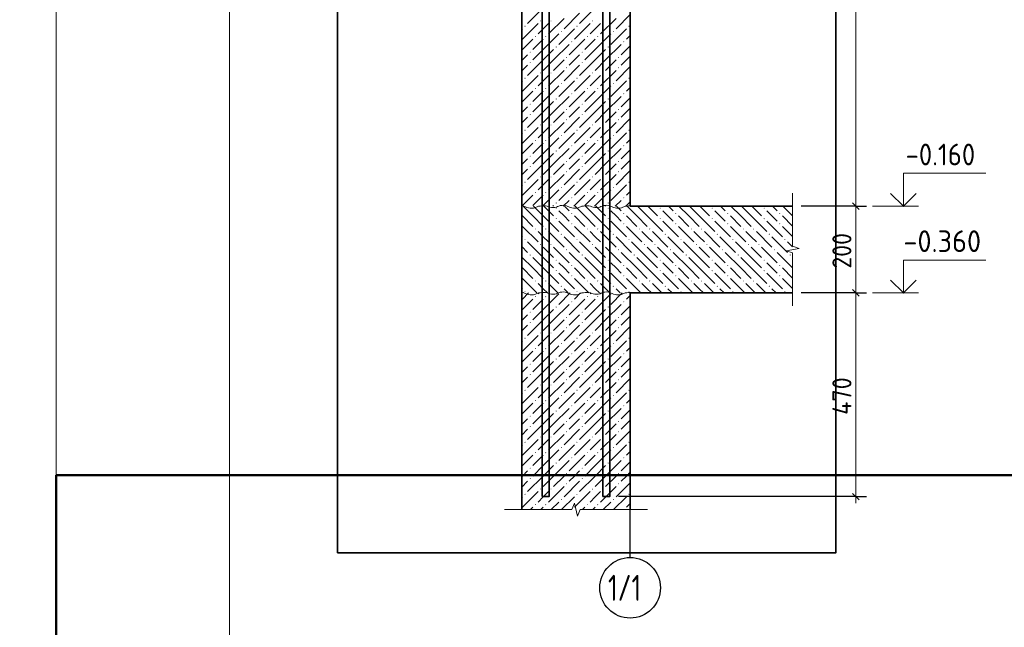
# Model space of a CAD drawing. Header units: millimetres. Extents: x 0 to 42000, y 0 to 29700.
# Tile 4 of 6: x 20580 to 31943, y 15342 to 22352. Entities that reach past the tile are written whole.
import ezdxf

# ---------------------------------------------------------------- set-up
doc = ezdxf.new("R2010")
doc.units = ezdxf.units.MM
doc.linetypes.add('______2', pattern=[270, 200, -70])
doc.linetypes.add('______5', pattern=[1100, 800, -100, 100, -100])
for name, color, linetype, lineweight in [('Standard', 7, 'Continuous', 25), ('Выпуски арматуры Г-обр.', 52, 'Continuous', 25), ('ЖБ Перекрытие верхний уровень', 7, '______2', 25), ('ЖБ Пилон', 7, 'Continuous', 35), ('ЖБ Стена верхний уровень', 7, 'Continuous', 35), ('Размерная линия_ общее', 7, 'Continuous', 13)]:
    doc.layers.add(name, color=color, linetype=linetype, lineweight=lineweight)
doc.layers.add('Оси', color=7, linetype='______5')
doc.styles.add('ISOCPEUR', font='txt')

msp = doc.modelspace()

# ---------------------------------------------------------------- hatches: boundary and pattern name
at = {"layer": 'ЖБ Перекрытие верхний уровень', "linetype": 'Continuous', "lineweight": 18, "transparency": 33554687}
for points in [[(26765, 20178), (26772, 20184), (26778, 20178), (26772, 20171)], [(26945, 20118), (26952, 20124), (26958, 20118), (26952, 20111)], [(27365, 20178), (27372, 20184), (27378, 20178), (27372, 20171)], [(27545, 20118), (27552, 20124), (27558, 20118), (27552, 20111)], [(27965, 20178), (27972, 20184), (27978, 20178), (27972, 20171)], [(28145, 20118), (28152, 20124), (28158, 20118), (28152, 20111)], [(28565, 20178), (28572, 20184), (28578, 20178), (28572, 20171)], [(28745, 20118), (28752, 20124), (28758, 20118), (28752, 20111)], [(29165, 20178), (29172, 20184), (29178, 20178), (29172, 20171)], [(29345, 20118), (29352, 20124), (29358, 20118), (29352, 20111)], [(26765, 20058), (26772, 20064), (26778, 20058), (26772, 20051)], [(26945, 19998), (26952, 20004), (26958, 19998), (26952, 19991)], [(27365, 20058), (27372, 20064), (27378, 20058), (27372, 20051)], [(27545, 19998), (27552, 20004), (27558, 19998), (27552, 19991)], [(27965, 20058), (27972, 20064), (27978, 20058), (27972, 20051)], [(28145, 19998), (28152, 20004), (28158, 19998), (28152, 19991)], [(28565, 20058), (28572, 20064), (28578, 20058), (28572, 20051)], [(28745, 19998), (28752, 20004), (28758, 19998), (28752, 19991)], [(29165, 20058), (29172, 20064), (29178, 20058), (29172, 20051)], [(29345, 19998), (29352, 20004), (29358, 19998), (29352, 19991)], [(26525, 19938), (26532, 19944), (26538, 19938), (26532, 19931)], [(26645, 19938), (26652, 19944), (26658, 19938), (26652, 19931)], [(27125, 19938), (27132, 19944), (27138, 19938), (27132, 19931)], [(27245, 19938), (27252, 19944), (27258, 19938), (27252, 19931)], [(27725, 19938), (27732, 19944), (27738, 19938), (27732, 19931)], [(27845, 19938), (27852, 19944), (27858, 19938), (27852, 19931)], [(28325, 19938), (28332, 19944), (28338, 19938), (28332, 19931)], [(28445, 19938), (28452, 19944), (28458, 19938), (28452, 19931)], [(28925, 19938), (28932, 19944), (28938, 19938), (28932, 19931)], [(29045, 19938), (29052, 19944), (29058, 19938), (29052, 19931)], [(26405, 19818), (26412, 19824), (26418, 19818), (26412, 19811)], [(26825, 19878), (26832, 19884), (26838, 19878), (26832, 19871)], [(27005, 19818), (27012, 19824), (27018, 19818), (27012, 19811)], [(27425, 19878), (27432, 19884), (27438, 19878), (27432, 19871)], [(27605, 19818), (27612, 19824), (27618, 19818), (27612, 19811)], [(28025, 19878), (28032, 19884), (28038, 19878), (28032, 19871)], [(28205, 19818), (28212, 19824), (28218, 19818), (28212, 19811)], [(28625, 19878), (28632, 19884), (28638, 19878), (28632, 19871)], [(28805, 19818), (28812, 19824), (28818, 19818), (28812, 19811)], [(29225, 19878), (29232, 19884), (29238, 19878), (29232, 19871)], [(29405, 19818), (29412, 19824), (29418, 19818), (29412, 19811)], [(26585, 19758), (26592, 19764), (26598, 19758), (26592, 19751)], [(26705, 19758), (26712, 19764), (26718, 19758), (26712, 19751)], [(26885, 19698), (26892, 19704), (26898, 19698), (26892, 19691)], [(27185, 19758), (27192, 19764), (27198, 19758), (27192, 19751)], [(27305, 19758), (27312, 19764), (27318, 19758), (27312, 19751)], [(27485, 19698), (27492, 19704), (27498, 19698), (27492, 19691)], [(27785, 19758), (27792, 19764), (27798, 19758), (27792, 19751)], [(27905, 19758), (27912, 19764), (27918, 19758), (27912, 19751)], [(28085, 19698), (28092, 19704), (28098, 19698), (28092, 19691)], [(28385, 19758), (28392, 19764), (28398, 19758), (28392, 19751)], [(28505, 19758), (28512, 19764), (28518, 19758), (28512, 19751)], [(28685, 19698), (28692, 19704), (28698, 19698), (28692, 19691)], [(28985, 19758), (28992, 19764), (28998, 19758), (28992, 19751)], [(29105, 19758), (29112, 19764), (29118, 19758), (29112, 19751)], [(29285, 19698), (29292, 19704), (29298, 19698), (29292, 19691)], [(26465, 19638), (26472, 19644), (26478, 19638), (26472, 19631)], [(26765, 19578), (26772, 19584), (26778, 19578), (26772, 19571)], [(27065, 19638), (27072, 19644), (27078, 19638), (27072, 19631)], [(27365, 19578), (27372, 19584), (27378, 19578), (27372, 19571)], [(27665, 19638), (27672, 19644), (27678, 19638), (27672, 19631)], [(27965, 19578), (27972, 19584), (27978, 19578), (27972, 19571)], [(28265, 19638), (28272, 19644), (28278, 19638), (28272, 19631)], [(28565, 19578), (28572, 19584), (28578, 19578), (28572, 19571)], [(28865, 19638), (28872, 19644), (28878, 19638), (28872, 19631)], [(29165, 19578), (29172, 19584), (29178, 19578), (29172, 19571)], [(29465, 19638), (29472, 19644), (29478, 19638), (29472, 19631)], [(26765, 19458), (26772, 19464), (26778, 19458), (26772, 19451)], [(26945, 19518), (26952, 19524), (26958, 19518), (26952, 19511)], [(27365, 19458), (27372, 19464), (27378, 19458), (27372, 19451)], [(27545, 19518), (27552, 19524), (27558, 19518), (27552, 19511)], [(27965, 19458), (27972, 19464), (27978, 19458), (27972, 19451)], [(28145, 19518), (28152, 19524), (28158, 19518), (28152, 19511)], [(28565, 19458), (28572, 19464), (28578, 19458), (28572, 19451)], [(28745, 19518), (28752, 19524), (28758, 19518), (28752, 19511)], [(29165, 19458), (29172, 19464), (29178, 19458), (29172, 19451)], [(29345, 19518), (29352, 19524), (29358, 19518), (29352, 19511)], [(26525, 19338), (26532, 19344), (26538, 19338), (26532, 19331)], [(26645, 19338), (26652, 19344), (26658, 19338), (26652, 19331)], [(26945, 19398), (26952, 19404), (26958, 19398), (26952, 19391)], [(27125, 19338), (27132, 19344), (27138, 19338), (27132, 19331)], [(27245, 19338), (27252, 19344), (27258, 19338), (27252, 19331)], [(27545, 19398), (27552, 19404), (27558, 19398), (27552, 19391)], [(27725, 19338), (27732, 19344), (27738, 19338), (27732, 19331)], [(27845, 19338), (27852, 19344), (27858, 19338), (27852, 19331)], [(28145, 19398), (28152, 19404), (28158, 19398), (28152, 19391)], [(28325, 19338), (28332, 19344), (28338, 19338), (28332, 19331)], [(28445, 19338), (28452, 19344), (28458, 19338), (28452, 19331)], [(28745, 19398), (28752, 19404), (28758, 19398), (28752, 19391)], [(28925, 19338), (28932, 19344), (28938, 19338), (28932, 19331)], [(29045, 19338), (29052, 19344), (29058, 19338), (29052, 19331)], [(29345, 19398), (29352, 19404), (29358, 19398), (29352, 19391)], [(26405, 19218), (26412, 19224), (26418, 19218), (26412, 19211)], [(26825, 19278), (26832, 19284), (26838, 19278), (26832, 19271)], [(27005, 19218), (27012, 19224), (27018, 19218), (27012, 19211)], [(27425, 19278), (27432, 19284), (27438, 19278), (27432, 19271)], [(27605, 19218), (27612, 19224), (27618, 19218), (27612, 19211)], [(28025, 19278), (28032, 19284), (28038, 19278), (28032, 19271)], [(28205, 19218), (28212, 19224), (28218, 19218), (28212, 19211)], [(28625, 19278), (28632, 19284), (28638, 19278), (28632, 19271)], [(28805, 19218), (28812, 19224), (28818, 19218), (28812, 19211)], [(29225, 19278), (29232, 19284), (29238, 19278), (29232, 19271)], [(29405, 19218), (29412, 19224), (29418, 19218), (29412, 19211)]]:
    msp.add_hatch(color=7, dxfattribs=at).paths.add_polyline_path(points, flags=16)
at = {"layer": 'ЖБ Пилон', "linetype": 'Continuous', "lineweight": 18, "transparency": 33554687}
for points in [[(26405, 22278), (26412, 22284), (26418, 22278), (26412, 22271)], [(26585, 22338), (26592, 22344), (26598, 22338), (26592, 22331)], [(26705, 22338), (26712, 22344), (26718, 22338), (26712, 22331)], [(27005, 22278), (27012, 22284), (27018, 22278), (27012, 22271)], [(27185, 22338), (27192, 22344), (27198, 22338), (27192, 22331)], [(27305, 22338), (27312, 22344), (27318, 22338), (27312, 22331)], [(27605, 22278), (27612, 22284), (27618, 22278), (27612, 22271)], [(26525, 22158), (26532, 22164), (26538, 22158), (26532, 22151)], [(26645, 22158), (26652, 22164), (26658, 22158), (26652, 22151)], [(26825, 22218), (26832, 22224), (26838, 22218), (26832, 22211)], [(27125, 22158), (27132, 22164), (27138, 22158), (27132, 22151)], [(27245, 22158), (27252, 22164), (27258, 22158), (27252, 22151)], [(27425, 22218), (27432, 22224), (27438, 22218), (27432, 22211)], [(26945, 22098), (26952, 22104), (26958, 22098), (26952, 22091)], [(27545, 22098), (27552, 22104), (27558, 22098), (27552, 22091)], [(26465, 21978), (26472, 21984), (26478, 21978), (26472, 21971)], [(26765, 22038), (26772, 22044), (26778, 22038), (26772, 22031)], [(27065, 21978), (27072, 21984), (27078, 21978), (27072, 21971)], [(27365, 22038), (27372, 22044), (27378, 22038), (27372, 22031)], [(26465, 21858), (26472, 21864), (26478, 21858), (26472, 21851)], [(26885, 21918), (26892, 21924), (26898, 21918), (26892, 21911)], [(27065, 21858), (27072, 21864), (27078, 21858), (27072, 21851)], [(27485, 21918), (27492, 21924), (27498, 21918), (27492, 21911)], [(26585, 21738), (26592, 21744), (26598, 21738), (26592, 21731)], [(26705, 21738), (26712, 21744), (26718, 21738), (26712, 21731)], [(26885, 21798), (26892, 21804), (26898, 21798), (26892, 21791)], [(27185, 21738), (27192, 21744), (27198, 21738), (27192, 21731)], [(27305, 21738), (27312, 21744), (27318, 21738), (27312, 21731)], [(27485, 21798), (27492, 21804), (27498, 21798), (27492, 21791)], [(26405, 21678), (26412, 21684), (26418, 21678), (26412, 21671)], [(26825, 21618), (26832, 21624), (26838, 21618), (26832, 21611)], [(27005, 21678), (27012, 21684), (27018, 21678), (27012, 21671)], [(27425, 21618), (27432, 21624), (27438, 21618), (27432, 21611)], [(27605, 21678), (27612, 21684), (27618, 21678), (27612, 21671)], [(26525, 21558), (26532, 21564), (26538, 21558), (26532, 21551)], [(26645, 21558), (26652, 21564), (26658, 21558), (26652, 21551)], [(26945, 21498), (26952, 21504), (26958, 21498), (26952, 21491)], [(27125, 21558), (27132, 21564), (27138, 21558), (27132, 21551)], [(27245, 21558), (27252, 21564), (27258, 21558), (27252, 21551)], [(27545, 21498), (27552, 21504), (27558, 21498), (27552, 21491)], [(26465, 21378), (26472, 21384), (26478, 21378), (26472, 21371)], [(26765, 21438), (26772, 21444), (26778, 21438), (26772, 21431)], [(27065, 21378), (27072, 21384), (27078, 21378), (27072, 21371)], [(27365, 21438), (27372, 21444), (27378, 21438), (27372, 21431)], [(26465, 21258), (26472, 21264), (26478, 21258), (26472, 21251)], [(26885, 21318), (26892, 21324), (26898, 21318), (26892, 21311)], [(27065, 21258), (27072, 21264), (27078, 21258), (27072, 21251)], [(27485, 21318), (27492, 21324), (27498, 21318), (27492, 21311)], [(26585, 21138), (26592, 21144), (26598, 21138), (26592, 21131)], [(26705, 21138), (26712, 21144), (26718, 21138), (26712, 21131)], [(26885, 21198), (26892, 21204), (26898, 21198), (26892, 21191)], [(27185, 21138), (27192, 21144), (27198, 21138), (27192, 21131)], [(27305, 21138), (27312, 21144), (27318, 21138), (27312, 21131)], [(27485, 21198), (27492, 21204), (27498, 21198), (27492, 21191)], [(26405, 21078), (26412, 21084), (26418, 21078), (26412, 21071)], [(26825, 21018), (26832, 21024), (26838, 21018), (26832, 21011)], [(27005, 21078), (27012, 21084), (27018, 21078), (27012, 21071)], [(27425, 21018), (27432, 21024), (27438, 21018), (27432, 21011)], [(27605, 21078), (27612, 21084), (27618, 21078), (27612, 21071)], [(26525, 20958), (26532, 20964), (26538, 20958), (26532, 20951)], [(26645, 20958), (26652, 20964), (26658, 20958), (26652, 20951)], [(27125, 20958), (27132, 20964), (27138, 20958), (27132, 20951)], [(27245, 20958), (27252, 20964), (27258, 20958), (27252, 20951)], [(26765, 20838), (26772, 20844), (26778, 20838), (26772, 20831)], [(26945, 20898), (26952, 20904), (26958, 20898), (26952, 20891)], [(27365, 20838), (27372, 20844), (27378, 20838), (27372, 20831)], [(27545, 20898), (27552, 20904), (27558, 20898), (27552, 20891)], [(26465, 20778), (26472, 20784), (26478, 20778), (26472, 20771)], [(26885, 20718), (26892, 20724), (26898, 20718), (26892, 20711)], [(27065, 20778), (27072, 20784), (27078, 20778), (27072, 20771)], [(27485, 20718), (27492, 20724), (27498, 20718), (27492, 20711)], [(26465, 20658), (26472, 20664), (26478, 20658), (26472, 20651)], [(26885, 20598), (26892, 20604), (26898, 20598), (26892, 20591)], [(27065, 20658), (27072, 20664), (27078, 20658), (27072, 20651)], [(27485, 20598), (27492, 20604), (27498, 20598), (27492, 20591)], [(26405, 20478), (26412, 20484), (26418, 20478), (26412, 20471)], [(26585, 20538), (26592, 20544), (26598, 20538), (26592, 20531)], [(26705, 20538), (26712, 20544), (26718, 20538), (26712, 20531)], [(27005, 20478), (27012, 20484), (27018, 20478), (27012, 20471)], [(27185, 20538), (27192, 20544), (27198, 20538), (27192, 20531)], [(27305, 20538), (27312, 20544), (27318, 20538), (27312, 20531)], [(27605, 20478), (27612, 20484), (27618, 20478), (27612, 20471)], [(26525, 20358), (26532, 20364), (26538, 20358), (26532, 20351)], [(26645, 20358), (26652, 20364), (26658, 20358), (26652, 20351)], [(26825, 20418), (26832, 20424), (26838, 20418), (26832, 20411)], [(27125, 20358), (27132, 20364), (27138, 20358), (27132, 20351)], [(27245, 20358), (27252, 20364), (27258, 20358), (27252, 20351)], [(27425, 20418), (27432, 20424), (27438, 20418), (27432, 20411)], [(26765, 20238), (26772, 20244), (26778, 20238), (26772, 20231)], [(26945, 20298), (26952, 20304), (26958, 20298), (26952, 20291)], [(27365, 20238), (27372, 20244), (27378, 20238), (27372, 20231)], [(27545, 20298), (27552, 20304), (27558, 20298), (27552, 20291)]]:
    msp.add_hatch(color=7, dxfattribs=at).paths.add_polyline_path(points, flags=16)
at = {"layer": 'ЖБ Стена верхний уровень', "linetype": 'Continuous', "lineweight": 18, "transparency": 33554687}
for points in [[(26525, 19158), (26532, 19164), (26538, 19158), (26532, 19151)], [(26645, 19158), (26652, 19164), (26658, 19158), (26652, 19151)], [(26945, 19098), (26952, 19104), (26958, 19098), (26952, 19091)], [(27125, 19158), (27132, 19164), (27138, 19158), (27132, 19151)], [(27245, 19158), (27252, 19164), (27258, 19158), (27252, 19151)], [(27545, 19098), (27552, 19104), (27558, 19098), (27552, 19091)], [(26465, 18978), (26472, 18984), (26478, 18978), (26472, 18971)], [(26765, 19038), (26772, 19044), (26778, 19038), (26772, 19031)], [(27065, 18978), (27072, 18984), (27078, 18978), (27072, 18971)], [(27365, 19038), (27372, 19044), (27378, 19038), (27372, 19031)], [(26465, 18858), (26472, 18864), (26478, 18858), (26472, 18851)], [(26885, 18918), (26892, 18924), (26898, 18918), (26892, 18911)], [(27065, 18858), (27072, 18864), (27078, 18858), (27072, 18851)], [(27485, 18918), (27492, 18924), (27498, 18918), (27492, 18911)], [(26885, 18798), (26892, 18804), (26898, 18798), (26892, 18791)], [(27485, 18798), (27492, 18804), (27498, 18798), (27492, 18791)], [(26405, 18678), (26412, 18684), (26418, 18678), (26412, 18671)], [(26585, 18738), (26592, 18744), (26598, 18738), (26592, 18731)], [(26705, 18738), (26712, 18744), (26718, 18738), (26712, 18731)], [(27005, 18678), (27012, 18684), (27018, 18678), (27012, 18671)], [(27185, 18738), (27192, 18744), (27198, 18738), (27192, 18731)], [(27305, 18738), (27312, 18744), (27318, 18738), (27312, 18731)], [(27605, 18678), (27612, 18684), (27618, 18678), (27612, 18671)], [(26525, 18558), (26532, 18564), (26538, 18558), (26532, 18551)], [(26645, 18558), (26652, 18564), (26658, 18558), (26652, 18551)], [(26825, 18618), (26832, 18624), (26838, 18618), (26832, 18611)], [(27125, 18558), (27132, 18564), (27138, 18558), (27132, 18551)], [(27245, 18558), (27252, 18564), (27258, 18558), (27252, 18551)], [(27425, 18618), (27432, 18624), (27438, 18618), (27432, 18611)], [(26765, 18438), (26772, 18444), (26778, 18438), (26772, 18431)], [(26945, 18498), (26952, 18504), (26958, 18498), (26952, 18491)], [(27365, 18438), (27372, 18444), (27378, 18438), (27372, 18431)], [(27545, 18498), (27552, 18504), (27558, 18498), (27552, 18491)], [(26465, 18378), (26472, 18384), (26478, 18378), (26472, 18371)], [(26885, 18318), (26892, 18324), (26898, 18318), (26892, 18311)], [(27065, 18378), (27072, 18384), (27078, 18378), (27072, 18371)], [(27485, 18318), (27492, 18324), (27498, 18318), (27492, 18311)], [(26465, 18258), (26472, 18264), (26478, 18258), (26472, 18251)], [(26885, 18198), (26892, 18204), (26898, 18198), (26892, 18191)], [(27065, 18258), (27072, 18264), (27078, 18258), (27072, 18251)], [(27485, 18198), (27492, 18204), (27498, 18198), (27492, 18191)], [(26405, 18078), (26412, 18084), (26418, 18078), (26412, 18071)], [(26585, 18138), (26592, 18144), (26598, 18138), (26592, 18131)], [(26705, 18138), (26712, 18144), (26718, 18138), (26712, 18131)], [(27005, 18078), (27012, 18084), (27018, 18078), (27012, 18071)], [(27185, 18138), (27192, 18144), (27198, 18138), (27192, 18131)], [(27305, 18138), (27312, 18144), (27318, 18138), (27312, 18131)], [(27605, 18078), (27612, 18084), (27618, 18078), (27612, 18071)], [(26525, 17958), (26532, 17964), (26538, 17958), (26532, 17951)], [(26645, 17958), (26652, 17964), (26658, 17958), (26652, 17951)], [(26825, 18018), (26832, 18024), (26838, 18018), (26832, 18011)], [(27125, 17958), (27132, 17964), (27138, 17958), (27132, 17951)], [(27245, 17958), (27252, 17964), (27258, 17958), (27252, 17951)], [(27425, 18018), (27432, 18024), (27438, 18018), (27432, 18011)], [(26765, 17838), (26772, 17844), (26778, 17838), (26772, 17831)], [(26945, 17898), (26952, 17904), (26958, 17898), (26952, 17891)], [(27365, 17838), (27372, 17844), (27378, 17838), (27372, 17831)], [(27545, 17898), (27552, 17904), (27558, 17898), (27552, 17891)], [(26465, 17778), (26472, 17784), (26478, 17778), (26472, 17771)], [(27065, 17778), (27072, 17784), (27078, 17778), (27072, 17771)], [(26465, 17658), (26472, 17664), (26478, 17658), (26472, 17651)], [(26885, 17718), (26892, 17724), (26898, 17718), (26892, 17711)], [(27065, 17658), (27072, 17664), (27078, 17658), (27072, 17651)], [(27485, 17718), (27492, 17724), (27498, 17718), (27492, 17711)], [(26585, 17538), (26592, 17544), (26598, 17538), (26592, 17531)], [(26705, 17538), (26712, 17544), (26718, 17538), (26712, 17531)], [(26885, 17598), (26892, 17604), (26898, 17598), (26892, 17591)], [(27185, 17538), (27192, 17544), (27198, 17538), (27192, 17531)], [(27305, 17538), (27312, 17544), (27318, 17538), (27312, 17531)], [(27485, 17598), (27492, 17604), (27498, 17598), (27492, 17591)], [(26405, 17478), (26412, 17484), (26418, 17478), (26412, 17471)], [(26825, 17418), (26832, 17424), (26838, 17418), (26832, 17411)], [(27005, 17478), (27012, 17484), (27018, 17478), (27012, 17471)], [(27425, 17418), (27432, 17424), (27438, 17418), (27432, 17411)], [(27605, 17478), (27612, 17484), (27618, 17478), (27612, 17471)], [(26525, 17358), (26532, 17364), (26538, 17358), (26532, 17351)], [(26645, 17358), (26652, 17364), (26658, 17358), (26652, 17351)], [(26945, 17298), (26952, 17304), (26958, 17298), (26952, 17291)], [(27125, 17358), (27132, 17364), (27138, 17358), (27132, 17351)], [(27245, 17358), (27252, 17364), (27258, 17358), (27252, 17351)], [(27545, 17298), (27552, 17304), (27558, 17298), (27552, 17291)], [(26465, 17178), (26472, 17184), (26478, 17178), (26472, 17171)], [(26765, 17238), (26772, 17244), (26778, 17238), (26772, 17231)], [(27065, 17178), (27072, 17184), (27078, 17178), (27072, 17171)], [(27365, 17238), (27372, 17244), (27378, 17238), (27372, 17231)], [(26465, 17058), (26472, 17064), (26478, 17058), (26472, 17051)], [(26885, 17118), (26892, 17124), (26898, 17118), (26892, 17111)], [(27065, 17058), (27072, 17064), (27078, 17058), (27072, 17051)], [(27485, 17118), (27492, 17124), (27498, 17118), (27492, 17111)], [(26585, 16938), (26592, 16944), (26598, 16938), (26592, 16931)], [(26705, 16938), (26712, 16944), (26718, 16938), (26712, 16931)], [(26885, 16998), (26892, 17004), (26898, 16998), (26892, 16991)], [(27185, 16938), (27192, 16944), (27198, 16938), (27192, 16931)], [(27305, 16938), (27312, 16944), (27318, 16938), (27312, 16931)], [(27485, 16998), (27492, 17004), (27498, 16998), (27492, 16991)], [(26405, 16878), (26412, 16884), (26418, 16878), (26412, 16871)], [(26825, 16818), (26832, 16824), (26838, 16818), (26832, 16811)], [(27005, 16878), (27012, 16884), (27018, 16878), (27012, 16871)], [(27425, 16818), (27432, 16824), (27438, 16818), (27432, 16811)], [(27605, 16878), (27612, 16884), (27618, 16878), (27612, 16871)], [(26525, 16758), (26532, 16764), (26538, 16758), (26532, 16751)], [(26645, 16758), (26652, 16764), (26658, 16758), (26652, 16751)], [(27125, 16758), (27132, 16764), (27138, 16758), (27132, 16751)], [(27245, 16758), (27252, 16764), (27258, 16758), (27252, 16751)], [(26948, 16700), (26952, 16704), (26956, 16700)], [(27548, 16700), (27552, 16704), (27556, 16700)]]:
    msp.add_hatch(color=7, dxfattribs=at).paths.add_polyline_path(points, flags=16)

# ---------------------------------------------------------------- linework, layer by layer
at = {"layer": 'Standard', "color": 7, "linetype": 'Continuous', "lineweight": 13, "transparency": 33554687}
for p, q in [((29499, 20350), (29499, 19739)), ((30423, 20200), (30953, 20200)), ((29574, 19713), (29424, 19687)), ((29424, 19687), (29499, 19661)), ((29499, 19739), (29574, 19713)), ((29499, 19661), (29499, 19050)), ((30423, 19200), (30953, 19200)), ((29499, 19050), (29499, 19050)), ((26951, 16700), (26984, 16775)), ((26984, 16775), (27017, 16625)), ((26175, 16700), (26951, 16700)), ((27017, 16625), (27050, 16700)), ((27050, 16700), (27825, 16700)), ((27825, 16700), (27825, 16700))]:
    msp.add_line(p, q, dxfattribs=at)
for points in [[(2000, 29200), (2000, 500), (21000, 500), (21000, 29200), (2000, 29200)], [(41500, 29200), (23000, 29200), (23000, 6000), (41500, 6000), (41500, 29200)], [(30779, 20200), (30779, 20580), (31729, 20580)], [(30779, 19200), (30779, 19580), (31729, 19580)]]:
    msp.add_lwpolyline(points, dxfattribs=at)
at = {"layer": 'Standard', "color": 254, "linetype": 'Continuous', "lineweight": 35, "true_color": 0xc4c4ff, "transparency": 33554687}
msp.add_lwpolyline([(24249, 16200), (29999, 16200), (29999, 27700), (24249, 27700), (24249, 16200)], dxfattribs=at)
at = {"layer": 'Standard', "color": 7, "linetype": 'Continuous', "lineweight": 35, "transparency": 33554687}
for points in [[(30631, 20348), (30779, 20200), (30928, 20348)], [(30631, 19348), (30779, 19200), (30928, 19348)]]:
    msp.add_lwpolyline(points, dxfattribs=at)
at = {"layer": 'Standard', "color": 7, "linetype": 'Continuous', "lineweight": 18, "transparency": 33554687}
for points in [[(26625, 20204), (26607, 20205), (26586, 20203), (26569, 20200), (26554, 20194), (26542, 20188), (26527, 20182), (26509, 20179), (26489, 20177), (26470, 20179), (26452, 20183), (26434, 20187), (26419, 20192), (26405, 20198), (26391, 20204), (26375, 20208)], [(27125, 20204), (27107, 20205), (27086, 20203), (27069, 20200), (27054, 20194), (27042, 20188), (27027, 20182), (27009, 20179), (26989, 20177), (26970, 20179), (26952, 20183), (26934, 20187), (26919, 20192), (26905, 20198), (26891, 20204), (26874, 20208), (26855, 20211), (26835, 20210), (26816, 20208), (26801, 20202), (26788, 20196), (26774, 20190), (26757, 20186), (26737, 20185), (26718, 20187), (26700, 20191), (26683, 20195), (26666, 20200), (26649, 20204), (26629, 20206), (26625, 20206)], [(27625, 20204), (27607, 20205), (27586, 20203), (27569, 20200), (27554, 20194), (27542, 20188), (27527, 20182), (27509, 20179), (27489, 20177), (27469, 20179), (27452, 20183), (27434, 20187), (27419, 20192), (27405, 20198), (27391, 20204), (27374, 20208), (27355, 20211), (27335, 20210), (27316, 20208), (27301, 20202), (27288, 20196), (27274, 20190), (27257, 20186), (27237, 20185), (27218, 20187), (27200, 20191), (27183, 20195), (27166, 20200), (27149, 20204), (27129, 20206), (27125, 20206)], [(26625, 19204), (26607, 19205), (26586, 19203), (26569, 19200), (26554, 19194), (26542, 19188), (26527, 19182), (26509, 19179), (26489, 19177), (26470, 19179), (26452, 19183), (26434, 19187), (26419, 19192), (26405, 19198), (26391, 19204), (26375, 19208)], [(27125, 19204), (27107, 19205), (27086, 19203), (27069, 19200), (27054, 19194), (27042, 19188), (27027, 19182), (27009, 19179), (26989, 19177), (26970, 19179), (26952, 19183), (26934, 19187), (26919, 19192), (26905, 19198), (26891, 19204), (26874, 19208), (26855, 19211), (26835, 19210), (26816, 19208), (26801, 19202), (26788, 19196), (26774, 19190), (26757, 19186), (26737, 19185), (26718, 19187), (26700, 19191), (26683, 19195), (26666, 19200), (26649, 19204), (26629, 19206), (26625, 19206)], [(27625, 19204), (27607, 19205), (27586, 19203), (27569, 19200), (27554, 19194), (27542, 19188), (27527, 19182), (27509, 19179), (27489, 19177), (27469, 19179), (27452, 19183), (27434, 19187), (27419, 19192), (27405, 19198), (27391, 19204), (27374, 19208), (27355, 19211), (27335, 19210), (27316, 19208), (27301, 19202), (27288, 19196), (27274, 19190), (27257, 19186), (27237, 19185), (27218, 19187), (27200, 19191), (27183, 19195), (27166, 19200), (27149, 19204), (27129, 19206), (27125, 19206)]]:
    msp.add_lwpolyline(points, dxfattribs=at)
at = {"layer": 'Standard', "color": 7, "linetype": 'Continuous', "lineweight": 50, "transparency": 33554687}
msp.add_lwpolyline([(21000, 17098), (21000, 6000), (41500, 6000), (41500, 17098), (21000, 17098)], dxfattribs=at)
at = {"layer": 'Выпуски арматуры Г-обр.', "color": 7, "linetype": 'Continuous', "lineweight": 35, "transparency": 33554687}
for points in [[(26610, 16850), (26610, 26850), (26690, 26850), (26690, 16850), (26610, 16850)], [(26610, 16850), (26610, 26850), (26690, 26850), (26690, 16850), (26610, 16850)], [(26610, 16850), (26610, 26850), (26690, 26850), (26690, 16850), (26610, 16850)], [(26610, 16850), (26610, 26850), (26690, 26850), (26690, 16850), (26610, 16850)], [(27310, 16850), (27310, 26850), (27390, 26850), (27390, 16850), (27310, 16850)], [(27310, 16850), (27310, 26850), (27390, 26850), (27390, 16850), (27310, 16850)], [(27310, 16850), (27310, 26850), (27390, 26850), (27390, 16850), (27310, 16850)], [(27310, 16850), (27310, 26850), (27390, 26850), (27390, 16850), (27310, 16850)]]:
    msp.add_lwpolyline(points, dxfattribs=at)
at = {"layer": 'ЖБ Перекрытие верхний уровень', "color": 7, "linetype": 'Continuous', "lineweight": 35, "transparency": 33554687}
for p, q in [((26375, 20200), (26375, 19200)), ((29499, 20200), (27625, 20200)), ((27625, 19200), (29499, 19200))]:
    msp.add_line(p, q, dxfattribs=at)
at = {"layer": 'ЖБ Перекрытие верхний уровень', "color": 9, "linetype": 'Continuous', "lineweight": 18, "true_color": 0xc7c7c7, "transparency": 33554687}
for p, q in [((26502, 20088), (26389, 20200)), ((26509, 20200), (26622, 20088)), ((26629, 20200), (26742, 20088)), ((26862, 20088), (26802, 20148)), ((26869, 20200), (26922, 20148)), ((27102, 20088), (26989, 20200)), ((27109, 20200), (27222, 20088)), ((27229, 20200), (27342, 20088)), ((27462, 20088), (27402, 20148)), ((27469, 20200), (27522, 20148)), ((27702, 20088), (27589, 20200)), ((27709, 20200), (27822, 20088)), ((27829, 20200), (27942, 20088)), ((28062, 20088), (28002, 20148)), ((28069, 20200), (28122, 20148)), ((28302, 20088), (28189, 20200)), ((28309, 20200), (28422, 20088)), ((28429, 20200), (28542, 20088)), ((28662, 20088), (28602, 20148)), ((28669, 20200), (28722, 20148)), ((28902, 20088), (28789, 20200)), ((28909, 20200), (29022, 20088)), ((29029, 20200), (29142, 20088)), ((29262, 20088), (29202, 20148)), ((29269, 20200), (29322, 20148)), ((29499, 20091), (29389, 20200)), ((26382, 20088), (26502, 19968)), ((26502, 20088), (26622, 19968)), ((26622, 20088), (26802, 19908)), ((26802, 20028), (26982, 19848)), ((26922, 20028), (26862, 20088)), ((26982, 20088), (27102, 19968)), ((27102, 20088), (27222, 19968)), ((27222, 20088), (27402, 19908)), ((27402, 20028), (27582, 19848)), ((27522, 20028), (27462, 20088)), ((27582, 20088), (27702, 19968)), ((27702, 20088), (27822, 19968)), ((27822, 20088), (28002, 19908)), ((28002, 20028), (28182, 19848)), ((28122, 20028), (28062, 20088)), ((28182, 20088), (28302, 19968)), ((28302, 20088), (28422, 19968)), ((28422, 20088), (28602, 19908)), ((28602, 20028), (28782, 19848)), ((28722, 20028), (28662, 20088)), ((28782, 20088), (28902, 19968)), ((28902, 20088), (29022, 19968)), ((29022, 20088), (29202, 19908)), ((29202, 20028), (29382, 19848)), ((29322, 20028), (29262, 20088)), ((29382, 20088), (29499, 19971)), ((26382, 19968), (26562, 19788)), ((26622, 19848), (26562, 19908)), ((26682, 19908), (26862, 19728)), ((26982, 19968), (27162, 19788)), ((27222, 19848), (27162, 19908)), ((27282, 19908), (27462, 19728)), ((27582, 19968), (27762, 19788)), ((27822, 19848), (27762, 19908)), ((27882, 19908), (28062, 19728)), ((28182, 19968), (28362, 19788)), ((28422, 19848), (28362, 19908)), ((28482, 19908), (28662, 19728)), ((28782, 19968), (28962, 19788)), ((29022, 19848), (28962, 19908)), ((29082, 19908), (29262, 19728)), ((29382, 19968), (29499, 19851)), ((26375, 19854), (26382, 19848)), ((26622, 19608), (26442, 19788)), ((26682, 19788), (26622, 19848)), ((26862, 19848), (27042, 19668)), ((27222, 19608), (27042, 19788)), ((27282, 19788), (27222, 19848)), ((27462, 19848), (27642, 19668)), ((27822, 19608), (27642, 19788)), ((27882, 19788), (27822, 19848)), ((28062, 19848), (28242, 19668)), ((28422, 19608), (28242, 19788)), ((28482, 19788), (28422, 19848)), ((28662, 19848), (28842, 19668)), ((29022, 19608), (28842, 19788)), ((29082, 19788), (29022, 19848)), ((29262, 19848), (29442, 19668)), ((29499, 19731), (29442, 19788)), ((26375, 19734), (26442, 19668)), ((26622, 19728), (26742, 19608)), ((26742, 19728), (26922, 19548)), ((27102, 19488), (26922, 19668)), ((27222, 19728), (27342, 19608)), ((27342, 19728), (27522, 19548)), ((27702, 19488), (27522, 19668)), ((27822, 19728), (27942, 19608)), ((27942, 19728), (28122, 19548)), ((28302, 19488), (28122, 19668)), ((28422, 19728), (28542, 19608)), ((28542, 19728), (28722, 19548)), ((28902, 19488), (28722, 19668)), ((29022, 19728), (29142, 19608)), ((29142, 19728), (29322, 19548)), ((29499, 19491), (29322, 19668)), ((26502, 19488), (26375, 19614)), ((26502, 19608), (26622, 19488)), ((26622, 19608), (26742, 19488)), ((26862, 19488), (26802, 19548)), ((27102, 19608), (27222, 19488)), ((27222, 19608), (27342, 19488)), ((27462, 19488), (27402, 19548)), ((27702, 19608), (27822, 19488)), ((27822, 19608), (27942, 19488)), ((28062, 19488), (28002, 19548)), ((28302, 19608), (28422, 19488)), ((28422, 19608), (28542, 19488)), ((28662, 19488), (28602, 19548)), ((28902, 19608), (29022, 19488)), ((29022, 19608), (29142, 19488)), ((29262, 19488), (29202, 19548)), ((26382, 19488), (26502, 19368)), ((26502, 19488), (26622, 19368)), ((26622, 19488), (26802, 19308)), ((26922, 19428), (26862, 19488)), ((26982, 19488), (27102, 19368)), ((27102, 19488), (27222, 19368)), ((27222, 19488), (27402, 19308)), ((27522, 19428), (27462, 19488)), ((27582, 19488), (27702, 19368)), ((27702, 19488), (27822, 19368)), ((27822, 19488), (28002, 19308)), ((28122, 19428), (28062, 19488)), ((28182, 19488), (28302, 19368)), ((28302, 19488), (28422, 19368)), ((28422, 19488), (28602, 19308)), ((28722, 19428), (28662, 19488)), ((28782, 19488), (28902, 19368)), ((28902, 19488), (29022, 19368)), ((29022, 19488), (29202, 19308)), ((29322, 19428), (29262, 19488)), ((29382, 19488), (29499, 19371)), ((26382, 19368), (26549, 19200)), ((26802, 19428), (26982, 19248)), ((26982, 19368), (27150, 19200)), ((27402, 19428), (27582, 19248)), ((27582, 19368), (27750, 19200)), ((28002, 19428), (28182, 19248)), ((28182, 19368), (28350, 19200)), ((28602, 19428), (28782, 19248)), ((28782, 19368), (28950, 19200)), ((29202, 19428), (29382, 19248)), ((29382, 19368), (29499, 19251)), ((26375, 19254), (26382, 19248)), ((26622, 19248), (26562, 19308)), ((26670, 19200), (26622, 19248)), ((26682, 19308), (26790, 19200)), ((26862, 19248), (26910, 19200)), ((27222, 19248), (27162, 19308)), ((27270, 19200), (27222, 19248)), ((27282, 19308), (27390, 19200)), ((27462, 19248), (27510, 19200)), ((27822, 19248), (27762, 19308)), ((27870, 19200), (27822, 19248)), ((27882, 19308), (27990, 19200)), ((28062, 19248), (28110, 19200)), ((28422, 19248), (28362, 19308)), ((28470, 19200), (28422, 19248)), ((28482, 19308), (28590, 19200)), ((28662, 19248), (28710, 19200)), ((29022, 19248), (28962, 19308)), ((29070, 19200), (29022, 19248)), ((29082, 19308), (29190, 19200)), ((29262, 19248), (29310, 19200))]:
    msp.add_line(p, q, dxfattribs=at)
at = {"layer": 'ЖБ Пилон', "color": 7, "linetype": 'Continuous', "lineweight": 35, "transparency": 33554687}
for p, q in [((26375, 27200), (26375, 20200)), ((27625, 20200), (27625, 27200))]:
    msp.add_line(p, q, dxfattribs=at)
at = {"layer": 'ЖБ Пилон', "color": 9, "linetype": 'Continuous', "lineweight": 18, "true_color": 0xc7c7c7, "transparency": 33554687}
for p, q in [((26622, 22488), (26442, 22308)), ((27042, 22428), (26862, 22248)), ((27222, 22488), (27042, 22308)), ((27625, 22411), (27462, 22248)), ((26562, 22308), (26382, 22128)), ((26622, 22248), (26682, 22308)), ((26862, 22368), (26682, 22188)), ((27162, 22308), (26982, 22128)), ((27222, 22248), (27282, 22308)), ((27462, 22368), (27282, 22188)), ((26382, 22248), (26375, 22241)), ((26562, 22188), (26622, 22248)), ((26622, 22008), (26802, 22188)), ((26982, 22248), (26802, 22068)), ((27162, 22188), (27222, 22248)), ((27222, 22008), (27402, 22188)), ((27582, 22248), (27402, 22068)), ((27625, 22171), (27582, 22128)), ((26502, 22128), (26375, 22001)), ((26622, 22128), (26502, 22008)), ((26742, 21888), (26922, 22068)), ((27102, 22128), (26922, 21948)), ((27222, 22128), (27102, 22008)), ((27342, 21888), (27522, 22068)), ((27625, 22051), (27522, 21948)), ((26382, 21888), (26442, 21948)), ((26622, 22008), (26502, 21888)), ((26742, 22008), (26622, 21888)), ((26982, 21888), (27042, 21948)), ((27222, 22008), (27102, 21888)), ((27342, 22008), (27222, 21888)), ((26375, 21881), (26382, 21888)), ((26442, 21828), (26375, 21761)), ((26622, 21888), (26442, 21708)), ((26742, 21888), (26622, 21768)), ((26862, 21888), (26742, 21768)), ((27042, 21828), (26862, 21648)), ((26922, 21828), (26982, 21888)), ((27222, 21888), (27042, 21708)), ((27342, 21888), (27222, 21768)), ((27462, 21888), (27342, 21768)), ((27522, 21828), (27582, 21888)), ((27582, 21888), (27625, 21931)), ((26562, 21708), (26382, 21528)), ((26622, 21648), (26682, 21708)), ((26862, 21768), (26682, 21588)), ((27162, 21708), (26982, 21528)), ((27222, 21648), (27282, 21708)), ((27462, 21768), (27282, 21588)), ((27625, 21811), (27462, 21648)), ((26382, 21648), (26375, 21641)), ((26562, 21588), (26622, 21648)), ((26982, 21648), (26802, 21468)), ((27162, 21588), (27222, 21648)), ((27582, 21648), (27402, 21468)), ((26502, 21528), (26375, 21401)), ((26622, 21528), (26502, 21408)), ((26622, 21408), (26802, 21588)), ((27102, 21528), (26922, 21348)), ((27222, 21528), (27102, 21408)), ((27222, 21408), (27402, 21588)), ((27625, 21571), (27582, 21528)), ((26622, 21408), (26502, 21288)), ((26742, 21408), (26622, 21288)), ((26742, 21288), (26922, 21468)), ((27222, 21408), (27102, 21288)), ((27342, 21408), (27222, 21288)), ((27342, 21288), (27522, 21468)), ((27625, 21451), (27522, 21348)), ((26375, 21281), (26382, 21288)), ((26382, 21288), (26442, 21348)), ((26622, 21288), (26442, 21108)), ((26742, 21288), (26622, 21168)), ((26862, 21288), (26742, 21168)), ((26922, 21228), (26982, 21288)), ((26982, 21288), (27042, 21348)), ((27222, 21288), (27042, 21108)), ((27342, 21288), (27222, 21168)), ((27462, 21288), (27342, 21168)), ((27522, 21228), (27582, 21288)), ((27582, 21288), (27625, 21331)), ((26442, 21228), (26375, 21161)), ((26862, 21168), (26682, 20988)), ((27042, 21228), (26862, 21048)), ((27462, 21168), (27282, 20988)), ((27625, 21211), (27462, 21048)), ((26382, 21048), (26375, 21041)), ((26562, 21108), (26382, 20928)), ((26562, 20988), (26622, 21048)), ((26622, 21048), (26682, 21108)), ((26982, 21048), (26802, 20868)), ((27162, 21108), (26982, 20928)), ((27162, 20988), (27222, 21048)), ((27222, 21048), (27282, 21108)), ((27582, 21048), (27402, 20868)), ((26502, 20928), (26375, 20801)), ((26622, 20928), (26502, 20808)), ((26622, 20808), (26802, 20988)), ((27102, 20928), (26922, 20748)), ((27222, 20928), (27102, 20808)), ((27222, 20808), (27402, 20988)), ((27625, 20971), (27582, 20928)), ((26622, 20808), (26502, 20688)), ((26742, 20808), (26622, 20688)), ((26742, 20688), (26922, 20868)), ((27222, 20808), (27102, 20688)), ((27342, 20808), (27222, 20688)), ((27342, 20688), (27522, 20868)), ((27625, 20851), (27522, 20748)), ((26375, 20681), (26382, 20688)), ((26382, 20688), (26442, 20748)), ((26622, 20688), (26442, 20508)), ((26742, 20688), (26622, 20568)), ((26862, 20688), (26742, 20568)), ((26922, 20628), (26982, 20688)), ((26982, 20688), (27042, 20748)), ((27222, 20688), (27042, 20508)), ((27342, 20688), (27222, 20568)), ((27462, 20688), (27342, 20568)), ((27522, 20628), (27582, 20688)), ((27582, 20688), (27625, 20731)), ((26442, 20628), (26375, 20561)), ((27042, 20628), (26862, 20448)), ((27625, 20611), (27462, 20448)), ((26562, 20508), (26382, 20328)), ((26622, 20448), (26682, 20508)), ((26862, 20568), (26682, 20388)), ((27162, 20508), (26982, 20328)), ((27222, 20448), (27282, 20508)), ((27462, 20568), (27282, 20388)), ((26382, 20448), (26375, 20441)), ((26562, 20388), (26622, 20448)), ((26622, 20208), (26802, 20388)), ((26982, 20448), (26802, 20268)), ((27162, 20388), (27222, 20448)), ((27222, 20208), (27402, 20388)), ((27582, 20448), (27402, 20268)), ((27625, 20371), (27582, 20328)), ((26502, 20328), (26375, 20201)), ((26622, 20328), (26502, 20208)), ((26854, 20200), (26922, 20268)), ((27102, 20328), (26974, 20200)), ((27222, 20328), (27102, 20208)), ((27454, 20200), (27522, 20268)), ((27625, 20251), (27574, 20200)), ((26622, 20208), (26614, 20200)), ((26742, 20208), (26734, 20200)), ((27222, 20208), (27214, 20200)), ((27342, 20208), (27334, 20200))]:
    msp.add_line(p, q, dxfattribs=at)
at = {"layer": 'ЖБ Стена верхний уровень', "color": 7, "linetype": 'Continuous', "lineweight": 35, "transparency": 33554687}
for p, q in [((26375, 19200), (26375, 16700)), ((27625, 16700), (27625, 19200))]:
    msp.add_line(p, q, dxfattribs=at)
at = {"layer": 'ЖБ Стена верхний уровень', "color": 9, "linetype": 'Continuous', "lineweight": 18, "true_color": 0xc7c7c7, "transparency": 33554687}
for p, q in [((26502, 19128), (26375, 19001)), ((26454, 19200), (26382, 19128)), ((26622, 19128), (26502, 19008)), ((26562, 19188), (26574, 19200)), ((26622, 19008), (26802, 19188)), ((26694, 19200), (26682, 19188)), ((26934, 19200), (26802, 19068)), ((27102, 19128), (26922, 18948)), ((27054, 19200), (26982, 19128)), ((27222, 19128), (27102, 19008)), ((27162, 19188), (27174, 19200)), ((27222, 19008), (27402, 19188)), ((27294, 19200), (27282, 19188)), ((27534, 19200), (27402, 19068)), ((27625, 19171), (27582, 19128)), ((26622, 19008), (26502, 18888)), ((26742, 19008), (26622, 18888)), ((26742, 18888), (26922, 19068)), ((27222, 19008), (27102, 18888)), ((27342, 19008), (27222, 18888)), ((27342, 18888), (27522, 19068)), ((27625, 19051), (27522, 18948)), ((26375, 18881), (26382, 18888)), ((26382, 18888), (26442, 18948)), ((26622, 18888), (26442, 18708)), ((26742, 18888), (26622, 18768)), ((26862, 18888), (26742, 18768)), ((26922, 18828), (26982, 18888)), ((26982, 18888), (27042, 18948)), ((27222, 18888), (27042, 18708)), ((27342, 18888), (27222, 18768)), ((27462, 18888), (27342, 18768)), ((27522, 18828), (27582, 18888)), ((27582, 18888), (27625, 18931)), ((26442, 18828), (26375, 18761)), ((26862, 18768), (26682, 18588)), ((27042, 18828), (26862, 18648)), ((27462, 18768), (27282, 18588)), ((27625, 18811), (27462, 18648)), ((26382, 18648), (26375, 18641)), ((26562, 18708), (26382, 18528)), ((26562, 18588), (26622, 18648)), ((26622, 18648), (26682, 18708)), ((26982, 18648), (26802, 18468)), ((27162, 18708), (26982, 18528)), ((27162, 18588), (27222, 18648)), ((27222, 18648), (27282, 18708)), ((27582, 18648), (27402, 18468)), ((26502, 18528), (26375, 18401)), ((26622, 18528), (26502, 18408)), ((26622, 18408), (26802, 18588)), ((27102, 18528), (26922, 18348)), ((27222, 18528), (27102, 18408)), ((27222, 18408), (27402, 18588)), ((27625, 18571), (27582, 18528)), ((26742, 18288), (26922, 18468)), ((27342, 18288), (27522, 18468)), ((27625, 18451), (27522, 18348)), ((26382, 18288), (26442, 18348)), ((26622, 18408), (26502, 18288)), ((26742, 18408), (26622, 18288)), ((26982, 18288), (27042, 18348)), ((27222, 18408), (27102, 18288)), ((27342, 18408), (27222, 18288)), ((27582, 18288), (27625, 18331)), ((26375, 18281), (26382, 18288)), ((26442, 18228), (26375, 18161)), ((26622, 18288), (26442, 18108)), ((26742, 18288), (26622, 18168)), ((26862, 18288), (26742, 18168)), ((27042, 18228), (26862, 18048)), ((26922, 18228), (26982, 18288)), ((27222, 18288), (27042, 18108)), ((27342, 18288), (27222, 18168)), ((27462, 18288), (27342, 18168)), ((27625, 18211), (27462, 18048)), ((27522, 18228), (27582, 18288)), ((26562, 18108), (26382, 17928)), ((26622, 18048), (26682, 18108)), ((26862, 18168), (26682, 17988)), ((27162, 18108), (26982, 17928)), ((27222, 18048), (27282, 18108)), ((27462, 18168), (27282, 17988)), ((26382, 18048), (26375, 18041)), ((26562, 17988), (26622, 18048)), ((26622, 17808), (26802, 17988)), ((26982, 18048), (26802, 17868)), ((27162, 17988), (27222, 18048)), ((27222, 17808), (27402, 17988)), ((27582, 18048), (27402, 17868)), ((27625, 17971), (27582, 17928)), ((26502, 17928), (26375, 17801)), ((26622, 17928), (26502, 17808)), ((26742, 17688), (26922, 17868)), ((27102, 17928), (26922, 17748)), ((27222, 17928), (27102, 17808)), ((27342, 17688), (27522, 17868)), ((27625, 17851), (27522, 17748)), ((26382, 17688), (26442, 17748)), ((26622, 17808), (26502, 17688)), ((26742, 17808), (26622, 17688)), ((26982, 17688), (27042, 17748)), ((27222, 17808), (27102, 17688)), ((27342, 17808), (27222, 17688)), ((27582, 17688), (27625, 17731)), ((26375, 17681), (26382, 17688)), ((26442, 17628), (26375, 17561)), ((26622, 17688), (26442, 17508)), ((26742, 17688), (26622, 17568)), ((26862, 17688), (26742, 17568)), ((27042, 17628), (26862, 17448)), ((26922, 17628), (26982, 17688)), ((27222, 17688), (27042, 17508)), ((27342, 17688), (27222, 17568)), ((27462, 17688), (27342, 17568)), ((27522, 17628), (27582, 17688)), ((26562, 17508), (26382, 17328)), ((26622, 17448), (26682, 17508)), ((26862, 17568), (26682, 17388)), ((27162, 17508), (26982, 17328)), ((27222, 17448), (27282, 17508)), ((27462, 17568), (27282, 17388)), ((27625, 17611), (27462, 17448)), ((26382, 17448), (26375, 17441)), ((26562, 17388), (26622, 17448)), ((26622, 17208), (26802, 17388)), ((26982, 17448), (26802, 17268)), ((27162, 17388), (27222, 17448)), ((27222, 17208), (27402, 17388)), ((27582, 17448), (27402, 17268)), ((26502, 17328), (26375, 17201)), ((26622, 17328), (26502, 17208)), ((27102, 17328), (26922, 17148)), ((27222, 17328), (27102, 17208)), ((27625, 17371), (27582, 17328)), ((26622, 17208), (26502, 17088)), ((26742, 17208), (26622, 17088)), ((26742, 17088), (26922, 17268)), ((27222, 17208), (27102, 17088)), ((27342, 17208), (27222, 17088)), ((27342, 17088), (27522, 17268)), ((27625, 17251), (27522, 17148)), ((26375, 17081), (26382, 17088)), ((26382, 17088), (26442, 17148)), ((26622, 17088), (26442, 16908)), ((26742, 17088), (26622, 16968)), ((26862, 17088), (26742, 16968)), ((26922, 17028), (26982, 17088)), ((26982, 17088), (27042, 17148)), ((27222, 17088), (27042, 16908)), ((27342, 17088), (27222, 16968)), ((27462, 17088), (27342, 16968)), ((27522, 17028), (27582, 17088)), ((27582, 17088), (27625, 17131)), ((26442, 17028), (26375, 16961)), ((26862, 16968), (26682, 16788)), ((27042, 17028), (26862, 16848)), ((27462, 16968), (27282, 16788)), ((27625, 17011), (27462, 16848)), ((26382, 16848), (26375, 16841)), ((26562, 16908), (26382, 16728)), ((26562, 16788), (26622, 16848)), ((26622, 16848), (26682, 16908)), ((26982, 16848), (26834, 16700)), ((27162, 16908), (26982, 16728)), ((27162, 16788), (27222, 16848)), ((27222, 16848), (27282, 16908)), ((27582, 16848), (27434, 16700)), ((26502, 16728), (26474, 16700)), ((26622, 16728), (26594, 16700)), ((26714, 16700), (26802, 16788)), ((27102, 16728), (27074, 16700)), ((27222, 16728), (27194, 16700)), ((27314, 16700), (27402, 16788)), ((27625, 16771), (27582, 16728))]:
    msp.add_line(p, q, dxfattribs=at)
at = {"layer": 'Оси', "color": 8, "linetype": '______5', "lineweight": -3, "transparency": 33554687}
msp.add_line((27625, 16148), (27625, 18200), dxfattribs=at)
at = {"layer": 'Оси', "color": 251, "linetype": 'Continuous', "lineweight": -3, "true_color": 0x494949, "transparency": 33554687}
msp.add_circle((27625, 15798), 350, dxfattribs=at)
at = {"layer": 'Размерная линия_ общее', "color": 7, "linetype": 'Continuous', "lineweight": 25, "transparency": 33554687}
for p, q in [((30192, 20238), (30267, 20162)), ((30192, 19238), (30267, 19162)), ((30192, 16888), (30267, 16812))]:
    msp.add_line(p, q, dxfattribs=at)
at = {"layer": 'Размерная линия_ общее', "color": 253, "linetype": 'Continuous', "lineweight": -3, "true_color": 0xa0a0a0, "transparency": 33554687}
for p, q in [((30229, 20200), (30104, 20200)), ((30229, 20200), (30354, 20200)), ((30229, 19200), (30104, 19200)), ((30229, 19200), (30354, 19200)), ((30229, 16850), (27490, 16850)), ((30229, 16850), (30104, 16850)), ((30229, 16850), (30354, 16850))]:
    msp.add_line(p, q, dxfattribs=at)
at = {"layer": 'Размерная линия_ общее', "color": 7, "linetype": 'Continuous', "lineweight": 13, "transparency": 33554687}
for p, q in [((30229, 20200), (30229, 19200)), ((30229, 19200), (30229, 16850)), ((30229, 16850), (30229, 16775))]:
    msp.add_line(p, q, dxfattribs=at)
msp.add_lwpolyline([(30229, 26850), (30229, 23161), (30229, 23161), (30229, 20200)], dxfattribs=at)
at = {"layer": 'Размерная линия_ общее', "color": 253, "linetype": 'Continuous', "lineweight": -3, "true_color": 0xa0a0a0, "transparency": 33554687}
for points in [[(30229, 20200), (30212, 20200), (30212, 20200), (30212, 20200), (30212, 20200), (29599, 20200)], [(30229, 19200), (30212, 19200), (30212, 19200), (29599, 19200)]]:
    msp.add_lwpolyline(points, dxfattribs=at)

# ---------------------------------------------------------------- texts
at = {"layer": 'Standard', "color": 7, "linetype": 'Continuous', "lineweight": 25, "transparency": 33554687, "char_height": 250, "attachment_point": 7, "style": 'ISOCPEUR'}
for s, insert, width in [('\\W0.90;-0.160', (30804, 20672), 1011.77), ('\\W0.95;-0.360', (30779, 19672), 1067.87)]:
    msp.add_mtext(s, dxfattribs=dict(at, insert=insert, width=width))
at = {"layer": 'Оси', "color": 251, "linetype": 'Continuous', "lineweight": 25, "true_color": 0x494949, "transparency": 33554687, "insert": (27370, 15648), "char_height": 300, "width": 620.67, "attachment_point": 7, "style": 'ISOCPEUR'}
msp.add_mtext('\\W0.74;1/1', dxfattribs=at)
at = {"layer": 'Размерная линия_ общее', "color": 7, "linetype": 'Continuous', "lineweight": 25, "transparency": 33554687, "char_height": 220, "attachment_point": 7, "rotation": 90, "style": 'ISOCPEUR'}
for s, insert, width in [('\\W0.91;200', (30179, 19480), 561.99), ('\\W0.92;470', (30179, 17794), 584.43)]:
    msp.add_mtext(s, dxfattribs=dict(at, insert=insert, width=width))

doc.saveas('drawing.dxf')
